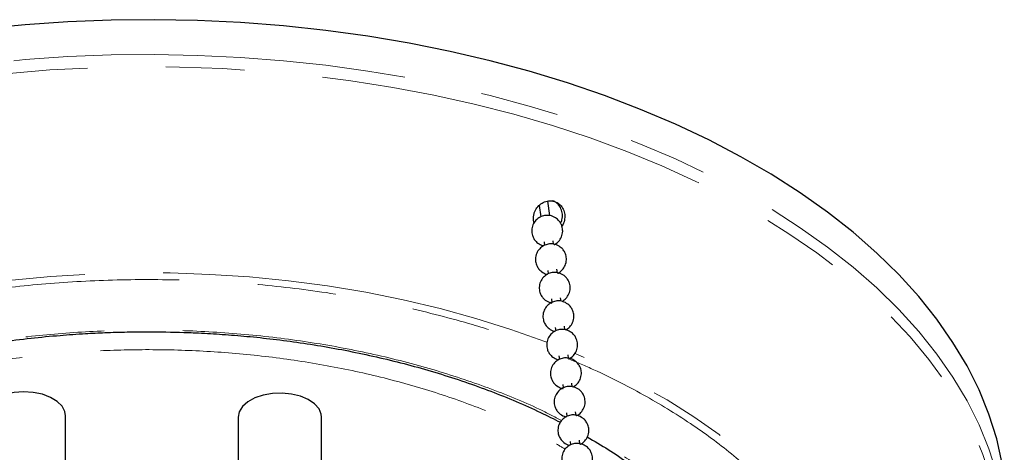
# Model space of a CAD drawing. Header units: millimetres. Extents: x 313 to 1951, y 543 to 2760.
# Tile 64 of 64: x 1569 to 1728, y 2690 to 2760. Entities that reach past the tile are written whole.
import ezdxf

# ---------------------------------------------------------------- set-up
doc = ezdxf.new("R2010")
doc.units = ezdxf.units.MM
doc.header["$LTSCALE"] = 10
doc.linetypes.add('PHANTOM', pattern=[12.7, 6.35, -1.27, 1.27, -1.27, 1.27, -1.27])

msp = doc.modelspace()

# ---------------------------------------------------------------- linework, layer by layer
at = {"color": 7, "linetype": 'Continuous', "lineweight": 25}
for p, q in [((1654.27, 2727.91), (1653.96, 2730.26)), ((1652.54, 2729.55), (1652.79, 2727.71)), ((1653.32, 2723.66), (1653.39, 2723.09)), ((1654.88, 2723.29), (1654.8, 2723.86)), ((1653.92, 2719.05), (1654, 2718.48)), ((1655.48, 2718.68), (1655.41, 2719.25)), ((1654.53, 2714.44), (1654.6, 2713.87)), ((1656.09, 2714.07), (1656.01, 2714.63)), ((1655.13, 2709.83), (1655.21, 2709.25)), ((1656.69, 2709.46), (1656.62, 2710.02)), ((1655.74, 2705.21), (1655.81, 2704.64)), ((1657.3, 2704.84), (1657.22, 2705.41)), ((1656.34, 2700.6), (1656.42, 2700.03)), ((1657.9, 2700.23), (1657.83, 2700.8)), ((1658.51, 2695.62), (1658.43, 2696.18)), ((1575.94, 2680.82), (1575.94, 2695.51)), ((1603.85, 2695.31), (1603.85, 2688.35)), ((1617.35, 2680.61), (1617.35, 2695.31)), ((1656.95, 2695.99), (1657.02, 2695.42)), ((1657.55, 2691.37), (1657.63, 2690.8)), ((1659.11, 2691.01), (1659.04, 2691.57))]:
    msp.add_line(p, q, dxfattribs=at)
at = {"color": 7, "linetype": 'Continuous', "lineweight": 25, "flags": 128}
for points in [[(1727.45, 2687.82), (1726.54, 2691.82), (1725.28, 2695.79), (1723.68, 2699.72), (1721.74, 2703.59), (1719.47, 2707.4), (1716.87, 2711.15), (1713.94, 2714.81), (1710.7, 2718.38), (1707.15, 2721.86), (1703.31, 2725.22), (1699.17, 2728.47), (1694.76, 2731.6), (1690.08, 2734.6), (1685.15, 2737.45), (1679.97, 2740.16), (1674.57, 2742.72), (1668.95, 2745.11), (1663.13, 2747.34), (1657.12, 2749.4), (1650.94, 2751.28), (1644.6, 2752.98), (1638.13, 2754.49), (1631.53, 2755.82), (1624.82, 2756.95), (1618.03, 2757.88), (1611.16, 2758.62), (1604.23, 2759.15), (1597.27, 2759.49), (1590.29, 2759.62), (1583.3, 2759.55), (1576.33, 2759.28), (1569.4, 2758.8), (1562.51, 2758.13)], [(1575.94, 2695.51), (1575.83, 2696.21), (1575.37, 2697.08), (1574.58, 2697.86), (1573.5, 2698.51), (1572.19, 2699.01), (1570.71, 2699.31), (1569.15, 2699.41), (1567.6, 2699.3), (1566.13, 2698.99), (1564.82, 2698.48), (1563.75, 2697.82), (1562.98, 2697.04), (1562.54, 2696.17), (1562.44, 2695.51)], [(1617.35, 2695.31), (1617.3, 2695.78), (1616.93, 2696.66), (1616.22, 2697.47), (1615.2, 2698.16), (1613.94, 2698.69), (1612.5, 2699.04), (1610.95, 2699.2), (1609.39, 2699.14), (1607.89, 2698.87), (1606.54, 2698.42), (1605.41, 2697.79), (1604.55, 2697.03), (1604.02, 2696.18), (1603.85, 2695.31)]]:
    msp.add_lwpolyline(points, dxfattribs=at)
at = {"color": 250, "linetype": 'PHANTOM', "lineweight": 18, "flags": 128}
for points in [[(1727.77, 2680.21), (1727.45, 2682.18), (1726.54, 2686.18), (1725.28, 2690.15), (1723.68, 2694.08), (1721.74, 2697.95), (1719.47, 2701.76), (1716.87, 2705.51), (1713.94, 2709.17), (1710.7, 2712.74), (1707.15, 2716.22), (1703.31, 2719.58), (1699.17, 2722.83), (1694.76, 2725.96), (1690.08, 2728.96), (1685.15, 2731.81), (1679.97, 2734.52), (1674.57, 2737.08), (1668.95, 2739.47), (1663.13, 2741.7), (1657.12, 2743.76), (1650.94, 2745.64), (1644.6, 2747.34), (1638.13, 2748.85), (1631.53, 2750.18), (1624.82, 2751.31), (1618.03, 2752.24), (1611.16, 2752.98), (1604.23, 2753.51), (1597.27, 2753.85), (1590.29, 2753.98), (1583.3, 2753.91), (1576.33, 2753.64), (1569.4, 2753.16), (1562.51, 2752.49), (1555.69, 2751.61), (1548.95, 2750.54), (1542.32, 2749.28), (1535.81, 2747.82), (1529.42, 2746.18), (1523.2, 2744.35), (1517.13, 2742.35), (1511.25, 2740.17), (1505.57, 2737.83), (1500.1, 2735.32), (1494.85, 2732.66), (1489.84, 2729.84), (1485.09, 2726.89), (1480.59, 2723.8), (1476.37, 2720.59), (1472.44, 2717.26), (1468.8, 2713.81), (1465.46, 2710.27), (1462.44, 2706.63), (1459.73, 2702.91), (1457.36, 2699.12), (1455.32, 2695.27), (1453.61, 2691.35), (1452.25, 2687.4), (1451.23, 2683.41), (1450.7, 2680.41)], [(1709.5, 2632.76), (1711.03, 2634.36), (1714.19, 2637.97), (1717.03, 2641.67), (1719.54, 2645.44), (1721.72, 2649.29), (1723.56, 2653.19), (1725.05, 2657.14), (1726.19, 2661.13), (1726.99, 2665.15), (1727.42, 2669.19), (1727.51, 2673.24), (1727.24, 2677.28), (1726.61, 2681.31), (1725.63, 2685.31), (1724.3, 2689.28), (1722.63, 2693.21), (1720.61, 2697.08), (1718.26, 2700.89), (1715.57, 2704.63), (1712.56, 2708.28), (1709.23, 2711.84), (1705.6, 2715.3), (1701.66, 2718.65), (1697.44, 2721.88), (1692.94, 2724.98), (1688.17, 2727.94), (1683.15, 2730.76), (1677.89, 2733.43), (1672.4, 2735.95), (1666.7, 2738.3), (1660.8, 2740.48), (1654.71, 2742.48), (1648.46, 2744.31), (1642.05, 2745.95), (1635.51, 2747.4), (1628.85, 2748.66), (1622.09, 2749.72), (1615.24, 2750.58), (1608.33, 2751.24), (1601.37, 2751.7), (1594.38, 2751.95), (1587.37, 2752), (1580.37, 2751.84), (1573.39, 2751.48), (1566.45, 2750.91), (1559.57, 2750.15), (1552.77, 2749.18), (1546.06, 2748.02), (1539.46, 2746.66), (1532.99, 2745.1), (1526.66, 2743.37), (1520.49, 2741.45), (1514.5, 2739.35), (1508.7, 2737.08), (1503.11, 2734.64), (1497.74, 2732.04), (1492.6, 2729.29), (1487.72, 2726.39), (1483.09, 2723.35), (1478.73, 2720.18), (1474.66, 2716.89), (1470.89, 2713.49), (1467.41, 2709.97), (1464.25, 2706.36), (1461.41, 2702.66), (1458.9, 2698.89), (1456.72, 2695.04), (1454.89, 2691.14), (1453.39, 2687.19), (1452.25, 2683.2), (1451.46, 2679.18), (1451.02, 2675.14), (1450.94, 2671.1), (1451.21, 2667.05), (1451.83, 2663.03), (1452.81, 2659.02), (1454.14, 2655.05), (1455.82, 2651.12), (1457.83, 2647.25), (1460.19, 2643.44), (1462.6, 2640.06)], [(1653.9, 2707.38), (1653.44, 2707.56), (1647.97, 2709.51), (1642.32, 2711.29), (1636.51, 2712.89), (1630.56, 2714.3), (1624.48, 2715.52), (1618.29, 2716.54), (1612.01, 2717.37), (1605.67, 2717.99), (1599.27, 2718.41), (1592.85, 2718.63), (1586.41, 2718.64), (1579.98, 2718.45), (1573.58, 2718.06), (1567.23, 2717.46), (1560.95, 2716.66), (1554.75, 2715.66), (1548.65, 2714.46), (1542.68, 2713.08), (1536.85, 2711.5), (1531.18, 2709.75), (1525.68, 2707.81), (1520.38, 2705.71), (1515.29, 2703.43), (1510.42, 2701), (1505.79, 2698.42), (1501.42, 2695.7), (1497.31, 2692.84), (1493.48, 2689.85), (1489.94, 2686.75), (1486.7, 2683.54), (1483.77, 2680.23), (1481.17, 2676.83), (1478.89, 2673.35), (1476.95, 2669.81), (1475.34, 2666.21), (1474.09, 2662.57), (1473.18, 2658.89), (1472.63, 2655.19), (1472.43, 2651.47), (1472.58, 2647.76), (1473.09, 2644.06), (1473.95, 2640.37), (1475.17, 2636.73), (1476.72, 2633.12), (1478.62, 2629.57), (1480.86, 2626.09), (1481.24, 2625.55)], [(1697.7, 2626.26), (1699.55, 2629.12), (1701.5, 2632.67), (1703.1, 2636.27), (1704.36, 2639.91), (1705.26, 2643.59), (1705.82, 2647.29), (1706.02, 2651), (1705.86, 2654.72), (1705.35, 2658.42), (1704.49, 2662.11), (1703.28, 2665.75), (1701.72, 2669.36), (1699.82, 2672.91), (1697.58, 2676.39), (1695.02, 2679.8), (1692.13, 2683.12), (1688.93, 2686.35), (1685.43, 2689.46), (1681.64, 2692.47), (1677.56, 2695.34), (1673.22, 2698.08), (1668.62, 2700.69), (1663.79, 2703.14), (1658.72, 2705.43), (1658.31, 2705.6)]]:
    msp.add_lwpolyline(points, dxfattribs=at)
at = {"color": 7, "linetype": 'Continuous', "lineweight": 25}
for points, knots in [([(1651.72, 2726.72), (1651.7, 2726.78), (1651.57, 2727.11), (1651.59, 2727.7), (1651.76, 2728.48), (1652.14, 2729.21), (1652.79, 2729.87), (1653.6, 2730.26), (1654.38, 2730.36), (1654.85, 2730.25), (1655.04, 2730.2)], [0, 0, 0, 0, 0.032684, 0.18585, 0.28041, 0.433555, 0.5867, 0.739857, 0.893023, 1, 1, 1, 1]), ([(1656, 2726.7), (1656.09, 2726.88), (1656.3, 2727.34), (1656.33, 2728.17), (1656.11, 2729.05), (1655.62, 2729.78), (1655.1, 2730.17), (1654.78, 2730.29), (1654.72, 2730.32)], [0, 0, 0, 0, 0.131036, 0.336385, 0.541746, 0.74713, 0.952514, 1, 1, 1, 1]), ([(1655.04, 2730.2), (1655.3, 2730.08), (1655.81, 2729.84), (1656.37, 2729.16), (1656.68, 2728.31), (1656.7, 2727.39), (1656.52, 2726.66), (1656.28, 2726.32), (1656.21, 2726.22)], [0, 0, 0, 0, 0.18626, 0.372519, 0.558794, 0.745079, 0.931347, 1, 1, 1, 1]), ([(1655.36, 2727.44), (1655.09, 2727.6), (1654.7, 2727.84), (1654.02, 2727.97), (1653.39, 2727.95), (1652.64, 2727.7), (1651.97, 2727.19), (1651.48, 2726.44), (1651.29, 2725.56), (1651.39, 2724.79), (1651.66, 2724.17), (1651.97, 2723.76), (1652.23, 2723.55), (1652.32, 2723.47)], [0, 0, 0, 0, 0.119423, 0.172466, 0.26263, 0.361362, 0.468243, 0.580455, 0.69827, 0.803283, 0.874468, 0.954709, 1, 1, 1, 1]), ([(1654.89, 2723.2), (1654.92, 2723.21), (1655.23, 2723.31), (1655.7, 2723.73), (1656.2, 2724.47), (1656.39, 2725.34), (1656.28, 2726.12), (1656.01, 2726.73), (1655.7, 2727.15), (1655.45, 2727.36), (1655.36, 2727.44)], [0, 0, 0, 0, 0.021607, 0.185349, 0.357258, 0.53775, 0.69863, 0.807685, 0.930615, 1, 1, 1, 1]), ([(1655.96, 2722.82), (1655.7, 2722.99), (1655.31, 2723.23), (1654.63, 2723.35), (1653.99, 2723.34), (1653.25, 2723.09), (1652.57, 2722.58), (1652.09, 2721.83), (1651.89, 2720.95), (1652, 2720.18), (1652.27, 2719.56), (1652.58, 2719.14), (1652.83, 2718.93), (1652.92, 2718.86)], [0, 0, 0, 0, 0.119423, 0.172466, 0.26263, 0.361362, 0.468243, 0.580455, 0.69827, 0.803283, 0.874468, 0.954709, 1, 1, 1, 1]), ([(1652.32, 2723.47), (1652.58, 2723.29), (1652.88, 2723.1), (1653.22, 2723.04), (1653.25, 2723.03)], [0, 0, 0, 0, 0.901532, 1, 1, 1, 1]), ([(1655.49, 2718.59), (1655.53, 2718.6), (1655.83, 2718.7), (1656.31, 2719.12), (1656.8, 2719.85), (1656.99, 2720.73), (1656.89, 2721.5), (1656.62, 2722.12), (1656.31, 2722.54), (1656.06, 2722.75), (1655.96, 2722.82)], [0, 0, 0, 0, 0.021607, 0.185349, 0.357258, 0.53775, 0.69863, 0.807685, 0.930615, 1, 1, 1, 1]), ([(1656.57, 2718.21), (1656.3, 2718.38), (1655.91, 2718.61), (1655.23, 2718.74), (1654.6, 2718.73), (1653.85, 2718.47), (1653.18, 2717.96), (1652.69, 2717.21), (1652.5, 2716.34), (1652.6, 2715.56), (1652.87, 2714.95), (1653.18, 2714.53), (1653.44, 2714.32), (1653.53, 2714.24)], [0, 0, 0, 0, 0.119423, 0.172466, 0.26263, 0.361362, 0.468243, 0.580455, 0.69827, 0.803283, 0.874468, 0.954709, 1, 1, 1, 1]), ([(1652.92, 2718.86), (1653.19, 2718.68), (1653.48, 2718.49), (1653.82, 2718.42), (1653.86, 2718.42)], [0, 0, 0, 0, 0.901532, 1, 1, 1, 1]), ([(1656.24, 2714.04), (1656.46, 2714.19), (1656.93, 2714.49), (1657.4, 2715.25), (1657.6, 2716.12), (1657.49, 2716.89), (1657.22, 2717.51), (1656.91, 2717.93), (1656.66, 2718.14), (1656.57, 2718.21)], [0, 0, 0, 0, 0.15977, 0.337077, 0.523236, 0.689167, 0.801647, 0.928436, 1, 1, 1, 1]), ([(1657.17, 2713.6), (1656.91, 2713.76), (1656.52, 2714), (1655.84, 2714.13), (1655.2, 2714.11), (1654.46, 2713.86), (1653.78, 2713.35), (1653.29, 2712.6), (1653.1, 2711.73), (1653.21, 2710.95), (1653.48, 2710.34), (1653.79, 2709.92), (1654.04, 2709.71), (1654.13, 2709.63)], [0, 0, 0, 0, 0.119423, 0.172466, 0.26263, 0.361362, 0.468243, 0.580455, 0.69827, 0.803283, 0.874468, 0.954709, 1, 1, 1, 1]), ([(1653.53, 2714.24), (1653.79, 2714.07), (1654.13, 2713.86), (1654.53, 2713.79), (1654.61, 2713.77)], [0, 0, 0, 0, 0.7838275, 1, 1, 1, 1]), ([(1656.85, 2709.43), (1657.07, 2709.57), (1657.54, 2709.88), (1658.01, 2710.64), (1658.2, 2711.5), (1658.1, 2712.28), (1657.83, 2712.9), (1657.52, 2713.31), (1657.27, 2713.52), (1657.17, 2713.6)], [0, 0, 0, 0, 0.15977, 0.337077, 0.523236, 0.689167, 0.801647, 0.928436, 1, 1, 1, 1]), ([(1490.59, 2661.33), (1490.62, 2661.45), (1490.92, 2662.68), (1491.77, 2664.88), (1493.14, 2667.9), (1494.75, 2670.76), (1496.61, 2673.57), (1498.73, 2676.32), (1501.1, 2679), (1503.71, 2681.61), (1506.56, 2684.13), (1509.64, 2686.57), (1512.93, 2688.91), (1516.44, 2691.16), (1520.15, 2693.29), (1524.05, 2695.31), (1528.12, 2697.21), (1532.37, 2698.99), (1536.77, 2700.63), (1541.3, 2702.14), (1545.96, 2703.51), (1550.73, 2704.73), (1555.58, 2705.81), (1560.49, 2706.73), (1565.41, 2707.5), (1570.26, 2708.1), (1574.84, 2708.54), (1578.84, 2708.82), (1582.46, 2709), (1585.81, 2709.1), (1588.12, 2709.12), (1589.22, 2709.12)], [0, 0, 0, 0, 0.004725, 0.047067, 0.084924, 0.122665, 0.160302, 0.197853, 0.235336, 0.272768, 0.310162, 0.347529, 0.384877, 0.422208, 0.459526, 0.49683, 0.534119, 0.571385, 0.608622, 0.645817, 0.682949, 0.71999, 0.756889, 0.793562, 0.829844, 0.865373, 0.899153, 0.9286, 0.950978, 0.976513, 1, 1, 1, 1]), ([(1589.22, 2709.12), (1591.18, 2709.1), (1593.92, 2709.08), (1597.94, 2708.91), (1601.34, 2708.71), (1605.37, 2708.39), (1609.58, 2707.94), (1613.94, 2707.36), (1618.39, 2706.65), (1622.87, 2705.8), (1627.36, 2704.81), (1631.82, 2703.69), (1636.21, 2702.42), (1640.53, 2701.03), (1644.75, 2699.5), (1648.84, 2697.85), (1652.61, 2696.18), (1654.92, 2695), (1655.98, 2694.47)], [0, 0, 0, 0, 0.080261, 0.112267, 0.165427, 0.220491, 0.279444, 0.340853, 0.404141, 0.468843, 0.53463, 0.601259, 0.668546, 0.736351, 0.804566, 0.873109, 0.941914, 1, 1, 1, 1]), ([(1657.78, 2708.99), (1657.51, 2709.15), (1657.12, 2709.39), (1656.44, 2709.52), (1655.81, 2709.5), (1655.06, 2709.25), (1654.39, 2708.74), (1653.9, 2707.99), (1653.71, 2707.11), (1653.81, 2706.34), (1654.08, 2705.72), (1654.39, 2705.31), (1654.65, 2705.1), (1654.74, 2705.02)], [0, 0, 0, 0, 0.119423, 0.172466, 0.26263, 0.361362, 0.468243, 0.580455, 0.69827, 0.803283, 0.874468, 0.954709, 1, 1, 1, 1]), ([(1654.13, 2709.63), (1654.4, 2709.46), (1654.69, 2709.26), (1655.03, 2709.2), (1655.07, 2709.19)], [0, 0, 0, 0, 0.901532, 1, 1, 1, 1]), ([(1657.27, 2704.74), (1657.32, 2704.75), (1657.63, 2704.85), (1658.12, 2705.28), (1658.62, 2706.01), (1658.81, 2706.89), (1658.7, 2707.67), (1658.43, 2708.28), (1658.12, 2708.7), (1657.87, 2708.91), (1657.78, 2708.99)], [0, 0, 0, 0, 0.028894, 0.191416, 0.362045, 0.541193, 0.700874, 0.809117, 0.931132, 1, 1, 1, 1]), ([(1658.38, 2704.37), (1658.12, 2704.54), (1657.73, 2704.78), (1657.05, 2704.9), (1656.41, 2704.89), (1655.67, 2704.64), (1654.99, 2704.13), (1654.5, 2703.37), (1654.31, 2702.5), (1654.42, 2701.73), (1654.69, 2701.11), (1655, 2700.69), (1655.25, 2700.48), (1655.34, 2700.41)], [0, 0, 0, 0, 0.119423, 0.172466, 0.26263, 0.361362, 0.468243, 0.580455, 0.69827, 0.803283, 0.874468, 0.954709, 1, 1, 1, 1]), ([(1654.74, 2705.02), (1655, 2704.84), (1655.3, 2704.65), (1655.64, 2704.59), (1655.67, 2704.58)], [0, 0, 0, 0, 0.901532, 1, 1, 1, 1]), ([(1658.06, 2700.2), (1658.28, 2700.35), (1658.75, 2700.65), (1659.22, 2701.41), (1659.41, 2702.28), (1659.31, 2703.05), (1659.04, 2703.67), (1658.73, 2704.09), (1658.48, 2704.3), (1658.38, 2704.37)], [0, 0, 0, 0, 0.15977, 0.337077, 0.523236, 0.689167, 0.801647, 0.928436, 1, 1, 1, 1]), ([(1658.99, 2699.76), (1658.72, 2699.93), (1658.33, 2700.16), (1657.65, 2700.29), (1657.02, 2700.27), (1656.27, 2700.02), (1655.6, 2699.51), (1655.11, 2698.76), (1654.92, 2697.89), (1655.02, 2697.11), (1655.29, 2696.5), (1655.6, 2696.08), (1655.86, 2695.87), (1655.95, 2695.79)], [0, 0, 0, 0, 0.119423, 0.172466, 0.26263, 0.361362, 0.468243, 0.580455, 0.69827, 0.803283, 0.874468, 0.954709, 1, 1, 1, 1]), ([(1655.34, 2700.41), (1655.61, 2700.24), (1655.95, 2700.02), (1656.34, 2699.95), (1656.43, 2699.94)], [0, 0, 0, 0, 0.783828, 1, 1, 1, 1]), ([(1658.52, 2695.53), (1658.55, 2695.54), (1658.86, 2695.63), (1659.33, 2696.06), (1659.83, 2696.79), (1660.02, 2697.67), (1659.91, 2698.44), (1659.64, 2699.06), (1659.33, 2699.47), (1659.08, 2699.69), (1658.99, 2699.76)], [0, 0, 0, 0, 0.021607, 0.185349, 0.357258, 0.53775, 0.69863, 0.807685, 0.930615, 1, 1, 1, 1]), ([(1659.59, 2695.15), (1659.33, 2695.31), (1658.94, 2695.55), (1658.26, 2695.68), (1657.62, 2695.66), (1656.88, 2695.41), (1656.2, 2694.9), (1655.71, 2694.15), (1655.52, 2693.28), (1655.63, 2692.5), (1655.9, 2691.89), (1656.21, 2691.47), (1656.46, 2691.26), (1656.55, 2691.18)], [0, 0, 0, 0, 0.119423, 0.172466, 0.26263, 0.361362, 0.468243, 0.580455, 0.69827, 0.803283, 0.874468, 0.954709, 1, 1, 1, 1]), ([(1655.95, 2695.79), (1656.21, 2695.62), (1656.51, 2695.42), (1656.85, 2695.36), (1656.88, 2695.35)], [0, 0, 0, 0, 0.901532, 1, 1, 1, 1]), ([(1659.12, 2690.91), (1659.16, 2690.92), (1659.46, 2691.02), (1659.94, 2691.44), (1660.43, 2692.18), (1660.62, 2693.05), (1660.52, 2693.83), (1660.25, 2694.44), (1659.94, 2694.86), (1659.69, 2695.07), (1659.59, 2695.15)], [0, 0, 0, 0, 0.021607, 0.185349, 0.357258, 0.53775, 0.69863, 0.807685, 0.930615, 1, 1, 1, 1]), ([(1660.32, 2692.11), (1661.47, 2691.43), (1663.78, 2690.06), (1667.03, 2687.86), (1670.13, 2685.55), (1673.02, 2683.16), (1675.7, 2680.68), (1678.16, 2678.12), (1680.39, 2675.48), (1682.39, 2672.77), (1684.15, 2670), (1685.67, 2667.16), (1686.91, 2664.26), (1687.67, 2662.2), (1687.93, 2661.11), (1687.95, 2661.02)], [0, 0, 0, 0, 0.0791395, 0.1604974, 0.2420267, 0.3237402, 0.4056688, 0.4878603, 0.5703822, 0.6533228, 0.736793, 0.8209262, 0.9058758, 0.9918094, 1, 1, 1, 1]), ([(1660.2, 2690.54), (1659.93, 2690.7), (1659.54, 2690.94), (1658.86, 2691.06), (1658.23, 2691.05), (1657.48, 2690.8), (1656.81, 2690.29), (1656.32, 2689.54), (1656.13, 2688.66), (1656.23, 2687.89), (1656.5, 2687.27), (1656.81, 2686.85), (1657.07, 2686.64), (1657.16, 2686.57)], [0, 0, 0, 0, 0.119423, 0.172466, 0.26263, 0.361362, 0.468243, 0.580455, 0.69827, 0.803283, 0.874468, 0.954709, 1, 1, 1, 1]), ([(1656.55, 2691.18), (1656.82, 2691.01), (1657.11, 2690.81), (1657.45, 2690.75), (1657.49, 2690.74)], [0, 0, 0, 0, 0.901532, 1, 1, 1, 1]), ([(1659.87, 2686.36), (1660.09, 2686.51), (1660.56, 2686.82), (1661.03, 2687.57), (1661.23, 2688.44), (1661.12, 2689.22), (1660.85, 2689.83), (1660.54, 2690.25), (1660.29, 2690.46), (1660.2, 2690.54)], [0, 0, 0, 0, 0.15977, 0.337077, 0.523236, 0.689167, 0.801647, 0.928436, 1, 1, 1, 1])]:
    msp.add_open_spline(points, degree=3, knots=knots, dxfattribs=at)
at = {"color": 250, "linetype": 'PHANTOM', "lineweight": 18}
for points, knots in [([(1531.75, 2708.73), (1534.8, 2709.68), (1541.02, 2711.62), (1551.02, 2713.91), (1561.63, 2715.74), (1572.78, 2716.99), (1584.31, 2717.62), (1596.09, 2717.56), (1607.91, 2716.81), (1619.6, 2715.34), (1630.96, 2713.19), (1640.62, 2710.69), (1648.25, 2708.28), (1652.19, 2706.77), (1653.94, 2706.1)], [0, 0, 0, 0, 0.080752, 0.164222, 0.250172, 0.338304, 0.428262, 0.519641, 0.611991, 0.704836, 0.797681, 0.890031, 0.950957, 1, 1, 1, 1]), ([(1656.17, 2694.75), (1654.98, 2695.37), (1651.27, 2697.31), (1644.32, 2700.11), (1635.39, 2703.1), (1625.85, 2705.56), (1615.88, 2707.45), (1605.62, 2708.73), (1595.25, 2709.4), (1584.91, 2709.44), (1574.79, 2708.9), (1565, 2707.8), (1555.69, 2706.19), (1546.91, 2704.18), (1541.46, 2702.48), (1538.78, 2701.65)], [0, 0, 0, 0, 0.038327, 0.119075, 0.201097, 0.283992, 0.367331, 0.450669, 0.533564, 0.615587, 0.696335, 0.775443, 0.852592, 0.927516, 1, 1, 1, 1]), ([(1495.98, 2637.61), (1495.37, 2639.24), (1494.12, 2642.54), (1493.24, 2647.67), (1493.14, 2652.98), (1493.97, 2658.4), (1495.76, 2663.86), (1498.53, 2669.27), (1502.29, 2674.54), (1506.99, 2679.59), (1512.57, 2684.33), (1518.93, 2688.69), (1525.95, 2692.61), (1533.51, 2696.05), (1541.46, 2698.97), (1549.65, 2701.38), (1557.95, 2703.28), (1566.34, 2704.7), (1574.92, 2705.68), (1583.8, 2706.22), (1592.99, 2706.27), (1602.38, 2705.79), (1611.84, 2704.76), (1621.21, 2703.16), (1630.34, 2700.99), (1639.09, 2698.28), (1647.26, 2695.04), (1653.17, 2692.29), (1656.1, 2690.51), (1656.75, 2690.11)], [0, 0, 0, 0, 0.034709, 0.070587, 0.10753, 0.145411, 0.184078, 0.223355, 0.263049, 0.302956, 0.342863, 0.382558, 0.421835, 0.460501, 0.498383, 0.535326, 0.571204, 0.605913, 0.640622, 0.6765, 0.713443, 0.751324, 0.789991, 0.829268, 0.868962, 0.908869, 0.948776, 0.988471, 1, 1, 1, 1]), ([(1657.27, 2704.74), (1658.65, 2704.16), (1663.09, 2702.29), (1669.93, 2698.74), (1677.51, 2694.08), (1684.07, 2689.16), (1689.71, 2684.03), (1694.53, 2678.62), (1698.55, 2672.86), (1701.71, 2666.73), (1703.88, 2660.3), (1704.96, 2653.64), (1704.87, 2646.84), (1703.56, 2640.01), (1701.02, 2633.27), (1697.29, 2626.71), (1692.97, 2621.13), (1688.52, 2616.49), (1684.3, 2612.7), (1678.92, 2608.58), (1674.35, 2605.43), (1671.04, 2603.67), (1670.51, 2603.38)], [0, 0, 0, 0, 0.025537, 0.082237, 0.137534, 0.191236, 0.243188, 0.295141, 0.348843, 0.404139, 0.46084, 0.518716, 0.577505, 0.63692, 0.696653, 0.756385, 0.8158, 0.854998, 0.893903, 0.932493, 0.989194, 1, 1, 1, 1]), ([(1670.58, 2615.88), (1671.91, 2616.91), (1675.3, 2619.54), (1679.79, 2624.16), (1684.08, 2629.65), (1687.34, 2635.41), (1689.57, 2641.33), (1690.72, 2647.32), (1690.8, 2653.29), (1689.86, 2659.14), (1687.95, 2664.78), (1685.18, 2670.16), (1681.65, 2675.22), (1677.42, 2679.96), (1672.46, 2684.46), (1666.87, 2688.71), (1662.56, 2691.27), (1660.45, 2692.52)], [0, 0, 0, 0, 0.04605, 0.117149, 0.189005, 0.261245, 0.333485, 0.405341, 0.47644, 0.546434, 0.615007, 0.681882, 0.746828, 0.809659, 0.87249, 0.937436, 1, 1, 1, 1])]:
    msp.add_open_spline(points, degree=3, knots=knots, dxfattribs=at)

doc.saveas('drawing.dxf')
